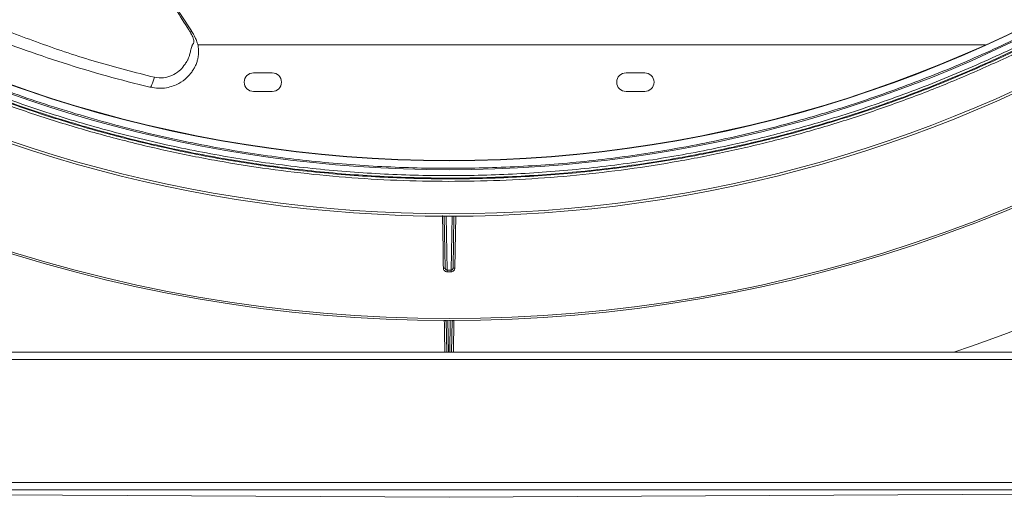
# Model space of a CAD drawing. Header units: millimetres. Extents: x -4829 to 407013, y -34854 to 354532.
# Tile 21 of 75: x 24878 to 25142, y -23516 to -23388. Entities that reach past the tile are written whole.
import ezdxf

# ---------------------------------------------------------------- set-up
doc = ezdxf.new("R2010")
doc.units = ezdxf.units.MM
doc.header["$LTSCALE"] = 15

# ---------------------------------------------------------------- blocks, each defined once
blk = doc.blocks.new('A$Cf38c0126')
at = {"linetype": 'Continuous', "lineweight": 5}
for p, q in [((18471.46, -17099.38), (18682.53, -17099.38)), ((18486.4, -17106.87), (18491.39, -17106.87)), ((18586.21, -17106.87), (18591.2, -17106.87)), ((18458.75, -17110.66), (18458.63, -17110.73)), ((18491.39, -17111.86), (18486.4, -17111.86)), ((18591.2, -17111.86), (18586.21, -17111.86)), ((18537.76, -17159.19), (18537.51, -17145.29)), ((18538, -17145.29), (18538.26, -17159.71)), ((18539.35, -17159.71), (18539.6, -17145.29)), ((18540.09, -17145.29), (18539.85, -17159.19)), ((18540.59, -17145.16), (18540.35, -17159.19)), ((18538.26, -17159.71), (18539.35, -17159.71)), ((18539.35, -17160.19), (18538.26, -17160.19)), ((18538.15, -17181.72), (18538, -17173.24)), ((18538.49, -17173.24), (18538.64, -17181.72)), ((18538.96, -17181.72), (18539.11, -17173.24)), ((18539.6, -17173.24), (18539.45, -17181.72)), ((18197.46, -17181.72), (18880.14, -17181.72)), ((18880.14, -17183.72), (18197.46, -17183.72)), ((18139.57, -17216.65), (18938.03, -17216.65)), ((18938.03, -17218.65), (18139.57, -17218.65)), ((18174.5, -17218.65), (18538.8, -17220.64)), ((18538.8, -17220.64), (18903.1, -17218.65))]:
    blk.add_line(p, q, dxfattribs=at)
at = {"linetype": 'Continuous', "lineweight": 5, "flags": 128}
for points in [[(18537.26, -17159.19), (18537.24, -17158.19), (18537.17, -17154.2), (18537.01, -17145.13)], [(18538.26, -17160.19), (18538.26, -17160.1), (18538.26, -17160.02), (18538.26, -17159.94), (18538.26, -17159.87), (18538.26, -17159.81), (18538.26, -17159.76), (18538.26, -17159.73), (18538.26, -17159.71)], [(18539.35, -17160.19), (18539.35, -17160.1), (18539.35, -17160.02), (18539.35, -17159.94), (18539.35, -17159.87), (18539.35, -17159.81), (18539.35, -17159.76), (18539.35, -17159.73), (18539.35, -17159.71)]]:
    blk.add_lwpolyline(points, dxfattribs=at)
at = {"linetype": 'Continuous', "lineweight": 5}
for centre, radius, start, end in [((18538.8, -16781), 349.32, 199.7612, 270), ((18538.8, -16781), 349.42, 199.8067, 270), ((18538.8, -16781), 349.32, 270, 340.2388), ((18538.8, -16781), 349.42, 270, 340.1933), ((18538.8, -16780.83), 363.79, 206.8839, 333.1161), ((18538.8, -16781), 364.29, 206.8839, 333.1161), ((18538.8, -16781), 392.24, 229.8424, 310.1576), ((18538.8, -16781), 391.75, 229.8431, 310.1569), ((18486.4, -17109.36), 2.5, 90, 270), ((18491.39, -17109.36), 2.5, 270, 90), ((18586.21, -17109.36), 2.5, 90, 270), ((18591.2, -17109.36), 2.5, 270, 90), ((18537.51, -17166.35), 7.16, 88.004, 91.996), ((18540.1, -17166.35), 7.16, 88.004, 91.996), ((18537.51, -17173.73), 0.499, 1, 89.8117), ((18540.09, -17173.73), 0.499, 90.1883, 179)]:
    blk.add_arc(centre, radius, start, end, dxfattribs=at)
for centre, major_axis, ratio, start_param, end_param in [((18538.8, -16783.05), (0, 349.77), 0.99998, 2.047766, 4.235419), ((18538.8, -16778.75), (0, 425.07), 1, 3.465442, 3.839457)]:
    blk.add_ellipse(centre, major_axis=major_axis, ratio=ratio, start_param=start_param, end_param=end_param, dxfattribs=at)
for points, knots in [([(18210.05, -16851.36), (18210.69, -16854.42), (18212.65, -16863.79), (18217.14, -16879.38), (18223.47, -16898.01), (18230.99, -16916.37), (18239.61, -16934.37), (18249.32, -16951.91), (18260.08, -16968.92), (18271.86, -16985.29), (18284.6, -17000.94), (18298.27, -17015.84), (18312.9, -17029.97), (18328.5, -17043.32), (18343.66, -17054.76), (18358.09, -17064.47), (18371.53, -17072.62), (18385.4, -17080.17), (18399.67, -17087.07), (18414.27, -17093.31), (18429.12, -17099), (18444.3, -17104.14), (18454.68, -17106.74), (18459.88, -17108.04)], [0, 0, 0, 0, 0.026411, 0.080688, 0.134859, 0.189098, 0.243327, 0.297463, 0.35168, 0.405713, 0.459401, 0.512929, 0.566485, 0.620265, 0.674444, 0.715078, 0.755667, 0.796314, 0.83703, 0.877678, 0.918326, 0.959107, 1, 1, 1, 1]), ([(18458.63, -17110.73), (18454.74, -17109.75), (18446.95, -17107.77), (18435.42, -17104.28), (18424.05, -17100.43), (18412.85, -17096.17), (18401.71, -17091.49), (18391.57, -17086.8), (18382.36, -17082.18), (18374.2, -17077.8), (18366.15, -17073.18), (18358.27, -17068.38), (18350.44, -17063.32), (18341.14, -17056.92), (18330.44, -17048.98), (18318.49, -17039.25), (18306.76, -17028.78), (18295.65, -17017.87), (18285.17, -17006.6), (18275.33, -16995.04), (18265.89, -16982.88), (18256.61, -16969.71), (18247.58, -16955.48), (18239, -16940.28), (18231.23, -16924.71), (18224.34, -16908.94), (18218.32, -16892.93), (18213.51, -16878.2), (18211.07, -16868.77), (18210.05, -16864.79)], [0, 0, 0, 0, 0.03157, 0.063291, 0.094721, 0.126133, 0.158024, 0.190376, 0.214673, 0.239786, 0.264046, 0.288621, 0.313504, 0.338697, 0.37924, 0.420773, 0.463301, 0.506835, 0.547675, 0.589231, 0.631509, 0.674513, 0.722522, 0.771449, 0.819974, 0.868172, 0.916253, 0.964722, 1, 1, 1, 1]), ([(18469.45, -17095.98), (18467.14, -17092.33), (18462.54, -17085.06), (18456.68, -17073.63), (18451.7, -17061.95), (18447.53, -17050.21), (18443.69, -17037.26), (18440.5, -17023.07), (18438.12, -17007.58), (18436.67, -16992.17), (18436.22, -16976.94), (18436.8, -16961.99), (18438.41, -16947.37), (18440.97, -16933.1), (18443.93, -16920.9), (18446.12, -16913.49), (18446.95, -16910.68)], [0, 0, 0, 0, 0.065942, 0.13158, 0.196708, 0.260911, 0.323846, 0.407335, 0.489502, 0.570454, 0.649977, 0.727909, 0.804337, 0.879657, 0.954226, 1, 1, 1, 1]), ([(18469.78, -17095.6), (18468.38, -17093.51), (18465.48, -17089.14), (18461.57, -17082.46), (18458.1, -17075.83), (18455.24, -17069.71), (18453.04, -17064.56), (18451.4, -17060.44), (18450.24, -17057.33), (18449.31, -17054.75), (18448.47, -17052.33), (18447.42, -17049.19), (18446.06, -17044.87), (18444.51, -17039.49), (18443.04, -17033.78), (18441.73, -17028.08), (18440.6, -17022.45), (18439.62, -17016.86), (18438.78, -17011.31), (18437.69, -17002.81), (18436.68, -16991.27), (18436.31, -16976.54), (18436.81, -16964.49), (18437.68, -16955.16), (18438.48, -16948.65), (18439.44, -16942.41), (18440.32, -16937.6), (18441.01, -16934.15), (18441.54, -16931.59), (18442.23, -16928.53), (18443.13, -16924.74), (18444.29, -16920.21), (18445.64, -16915.29), (18446.66, -16911.89), (18447.16, -16910.25)], [0, 0, 0, 0, 0.0384979, 0.0802446, 0.1184963, 0.1532281, 0.1840942, 0.2045869, 0.2216631, 0.235355, 0.2469505, 0.2611888, 0.2866512, 0.3173391, 0.348344, 0.3788721, 0.4089596, 0.4386398, 0.4679949, 0.4970567, 0.5731149, 0.6493721, 0.7272244, 0.7609665, 0.7954106, 0.8293246, 0.8594022, 0.8716174, 0.8840245, 0.9002023, 0.9204594, 0.9447742, 0.9731283, 1, 1, 1, 1]), ([(18851.95, -16945.33), (18849.85, -16949.28), (18845.65, -16957.2), (18838.78, -16968.76), (18831.49, -16980.07), (18823.83, -16991.01), (18815.8, -17001.6), (18807.42, -17011.85), (18798.61, -17021.82), (18789.42, -17031.47), (18779.86, -17040.76), (18769.93, -17049.71), (18759.63, -17058.32), (18748.98, -17066.54), (18738.02, -17074.36), (18726.75, -17081.77), (18715.14, -17088.77), (18703.26, -17095.33), (18691.13, -17101.43), (18678.77, -17107.06), (18666.18, -17112.22), (18653.35, -17116.91), (18640.3, -17121.11), (18627.08, -17124.8), (18613.74, -17127.98), (18600.27, -17130.64), (18586.66, -17132.77), (18572.97, -17134.37), (18559.26, -17135.44), (18545.5, -17135.97), (18531.71, -17135.96), (18517.91, -17135.42), (18504.16, -17134.33), (18490.45, -17132.7), (18476.8, -17130.54), (18463.15, -17127.83), (18449.57, -17124.56), (18436.07, -17120.74), (18422.76, -17116.4), (18409.62, -17111.52), (18396.67, -17106.13), (18383.88, -17100.18), (18371.28, -17093.71), (18358.88, -17086.69), (18346.78, -17079.17), (18334.9, -17071.12), (18323.31, -17062.54), (18311.99, -17053.43), (18301.07, -17043.86), (18290.48, -17033.79), (18280.29, -17023.26), (18270.5, -17012.25), (18261.17, -17000.84), (18251.16, -16987.5), (18240.76, -16972.06), (18232.01, -16957.38), (18227.24, -16948.34), (18225.65, -16945.33)], [0, 0, 0, 0, 0.0179309, 0.0358863, 0.0537184, 0.0715751, 0.0890258, 0.1064764, 0.1240236, 0.1415707, 0.1590186, 0.1764664, 0.1940165, 0.2115665, 0.2290152, 0.246464, 0.2640208, 0.2815776, 0.2990125, 0.3164751, 0.3339249, 0.3513747, 0.3689405, 0.3865062, 0.4039564, 0.4214065, 0.4389763, 0.456546, 0.4739961, 0.4914461, 0.5090174, 0.5265887, 0.5441018, 0.5616149, 0.5792497, 0.5968847, 0.6147786, 0.6327042, 0.6506129, 0.6685215, 0.6865549, 0.7045883, 0.722937, 0.7412858, 0.7597624, 0.7782391, 0.7971291, 0.8160191, 0.8350407, 0.8540625, 0.8734238, 0.8927853, 0.9122801, 0.9317749, 0.9590313, 0.9863757, 1, 1, 1, 1]), ([(18851.74, -16944.01), (18850.16, -16947.03), (18845.41, -16956.09), (18836.68, -16970.81), (18825.42, -16987.61), (18813.39, -17003.49), (18800.7, -17018.44), (18787.26, -17032.6), (18773.11, -17045.92), (18758.34, -17058.4), (18743, -17069.97), (18727.15, -17080.61), (18710.86, -17090.32), (18694.16, -17099.1), (18677.1, -17106.93), (18659.75, -17113.8), (18643.52, -17119.26), (18628.54, -17123.53), (18613.52, -17127.18), (18596.9, -17130.4), (18578.7, -17132.96), (18560.39, -17134.57), (18542.04, -17135.22), (18523.7, -17134.91), (18505.41, -17133.65), (18487.23, -17131.43), (18469.2, -17128.28), (18451.38, -17124.2), (18433.83, -17119.21), (18416.59, -17113.33), (18401.14, -17107.15), (18387.41, -17100.93), (18373.95, -17094.2), (18359.51, -17086.14), (18344.27, -17076.58), (18329.57, -17066.28), (18315.46, -17055.29), (18301.98, -17043.63), (18289.07, -17031.28), (18276.79, -17018.27), (18265.17, -17004.63), (18254.2, -16990.35), (18243.95, -16975.45), (18234.37, -16960), (18228.7, -16949.34), (18225.86, -16944.01)], [0, 0, 0, 0, 0.013637, 0.040964, 0.06829, 0.094132, 0.119992, 0.145832, 0.171048, 0.196282, 0.221496, 0.245988, 0.270499, 0.29499, 0.318893, 0.342814, 0.366716, 0.384588, 0.40246, 0.425831, 0.449221, 0.472592, 0.495877, 0.51918, 0.542465, 0.565748, 0.58905, 0.612334, 0.635614, 0.658912, 0.682193, 0.6996, 0.717007, 0.74028, 0.76357, 0.786844, 0.810112, 0.833396, 0.856665, 0.880274, 0.903899, 0.927509, 0.951667, 0.975841, 1, 1, 1, 1]), ([(18226.09, -16944.94), (18227.68, -16947.94), (18232.45, -16956.96), (18241.18, -16971.62), (18252.46, -16988.37), (18264.52, -17004.21), (18277.25, -17019.14), (18290.73, -17033.27), (18304.9, -17046.57), (18319.71, -17059.01), (18335.08, -17070.56), (18350.96, -17081.17), (18367.27, -17090.85), (18384, -17099.6), (18401.08, -17107.39), (18418.45, -17114.24), (18434.7, -17119.67), (18449.69, -17123.91), (18464.73, -17127.52), (18481.36, -17130.72), (18499.58, -17133.24), (18517.89, -17134.82), (18536.26, -17135.42), (18554.6, -17135.08), (18572.9, -17133.78), (18591.09, -17131.53), (18609.13, -17128.34), (18626.95, -17124.23), (18644.5, -17119.2), (18661.73, -17113.28), (18677.18, -17107.07), (18690.91, -17100.82), (18704.35, -17094.05), (18718.78, -17085.97), (18734.02, -17076.37), (18748.7, -17066.04), (18762.79, -17055.02), (18776.26, -17043.33), (18789.09, -17031.01), (18801.24, -17018.1), (18812.69, -17004.64), (18822.58, -16991.76), (18831.07, -16979.63), (18838.34, -16968.34), (18845.21, -16956.79), (18849.41, -16948.89), (18851.51, -16944.94)], [0, 0, 0, 0, 0.013626, 0.04093, 0.068233, 0.094132, 0.120051, 0.145949, 0.171217, 0.196505, 0.221772, 0.246316, 0.270878, 0.295421, 0.319376, 0.343348, 0.367302, 0.385212, 0.403121, 0.426546, 0.449988, 0.473412, 0.496752, 0.52011, 0.543449, 0.566788, 0.590145, 0.613484, 0.636821, 0.660175, 0.683512, 0.700961, 0.71841, 0.741741, 0.765089, 0.78842, 0.811747, 0.83509, 0.858417, 0.881745, 0.905088, 0.928416, 0.946263, 0.964109, 0.982055, 1, 1, 1, 1]), ([(18226.3, -16943.62), (18229.14, -16948.94), (18234.81, -16959.58), (18244.37, -16975.02), (18254.61, -16989.9), (18265.56, -17004.15), (18277.17, -17017.77), (18289.43, -17030.77), (18302.32, -17043.09), (18315.79, -17054.73), (18329.87, -17065.72), (18344.55, -17075.99), (18359.77, -17085.54), (18374.19, -17093.59), (18387.62, -17100.31), (18401.33, -17106.52), (18416.77, -17112.69), (18433.98, -17118.56), (18451.5, -17123.55), (18469.3, -17127.62), (18487.3, -17130.77), (18505.46, -17132.98), (18523.73, -17134.24), (18542.04, -17134.55), (18560.36, -17133.9), (18578.64, -17132.3), (18596.82, -17129.74), (18613.41, -17126.52), (18628.41, -17122.88), (18643.36, -17118.62), (18659.58, -17113.16), (18676.9, -17106.3), (18693.93, -17098.49), (18710.61, -17089.72), (18726.88, -17080.02), (18742.7, -17069.39), (18758.02, -17057.84), (18772.78, -17045.39), (18786.9, -17032.08), (18800.32, -17017.94), (18813, -17003.01), (18825.01, -16987.15), (18836.26, -16970.38), (18844.97, -16955.68), (18849.72, -16946.63), (18851.3, -16943.62)], [0, 0, 0, 0, 0.0241606, 0.0483362, 0.0724962, 0.0961075, 0.1197335, 0.1433442, 0.1666135, 0.1898976, 0.2131662, 0.2364402, 0.25973, 0.2830033, 0.3004096, 0.3178159, 0.341096, 0.3643931, 0.3876727, 0.4109554, 0.4342556, 0.4575379, 0.4808213, 0.5041226, 0.5274059, 0.5507761, 0.5741643, 0.5975347, 0.6154056, 0.6332765, 0.657178, 0.6810981, 0.7050002, 0.7294912, 0.7540014, 0.7784932, 0.8037081, 0.8289429, 0.8541587, 0.8800002, 0.9058618, 0.9317043, 0.9590328, 0.9863617, 1, 1, 1, 1]), ([(18228.52, -16943.56), (18228.67, -16943.84), (18229.39, -16945.25), (18232.5, -16951.13), (18238.94, -16962.59), (18248.94, -16978.42), (18260.9, -16995.1), (18273.62, -17010.82), (18287.04, -17025.55), (18301.08, -17039.3), (18315.93, -17052.32), (18331.54, -17064.53), (18347.84, -17075.87), (18364.71, -17086.23), (18382.15, -17095.58), (18400.09, -17103.92), (18418.56, -17111.28), (18437.45, -17117.62), (18456.67, -17122.87), (18475.81, -17126.95), (18494.83, -17129.87), (18513.67, -17131.72), (18532.62, -17132.56), (18551.59, -17132.39), (18570.49, -17131.21), (18589.1, -17129.02), (18607.39, -17125.84), (18625.35, -17121.73), (18643.06, -17116.69), (18660.46, -17110.75), (18677.46, -17103.94), (18694.1, -17096.24), (18710.34, -17087.63), (18726.17, -17078.14), (18741.45, -17067.84), (18756.13, -17056.8), (18770.15, -17045.07), (18783.6, -17032.56), (18796.43, -17019.27), (18808.62, -17005.21), (18820.03, -16990.56), (18830.61, -16975.36), (18840.41, -16959.73), (18846.19, -16948.95), (18849.08, -16943.56)], [0, 0, 0, 0, 0.00128, 0.006401, 0.02689, 0.054326, 0.081784, 0.109219, 0.135151, 0.161168, 0.187225, 0.213279, 0.239287, 0.265213, 0.290807, 0.316493, 0.342223, 0.36795, 0.39363, 0.41922, 0.443436, 0.467732, 0.492068, 0.516405, 0.5407, 0.564915, 0.588548, 0.612252, 0.635993, 0.659736, 0.683444, 0.707079, 0.731093, 0.755175, 0.779293, 0.803414, 0.827502, 0.85152, 0.876209, 0.900964, 0.925754, 0.950546, 0.975307, 1, 1, 1, 1]), ([(18458.73, -17110.71), (18459.48, -17110.84), (18460.9, -17111.1), (18462.99, -17110.92), (18464.8, -17110.44), (18466.71, -17109.58), (18468.42, -17108.33), (18469.7, -17106.88), (18470.42, -17105.76), (18470.82, -17104.96), (18471.1, -17104.36), (18471.31, -17103.72), (18471.53, -17102.87), (18471.68, -17101.69), (18471.66, -17100.57), (18471.52, -17099.56), (18471.31, -17098.7), (18470.73, -17097.21), (18470.05, -17096.11), (18469.6, -17095.39)], [0, 0, 0, 0, 0.093181, 0.177084, 0.253313, 0.3206, 0.429301, 0.507348, 0.553304, 0.590626, 0.615822, 0.635772, 0.672216, 0.722348, 0.779488, 0.809031, 0.843328, 0.895983, 1, 1, 1, 1]), ([(18469.45, -17095.98), (18469.52, -17095.91), (18469.68, -17095.77), (18469.77, -17095.66), (18469.75, -17095.63), (18469.75, -17095.62)], [0, 0, 0, 0, 0.367651, 0.744035, 1, 1, 1, 1]), ([(18459.88, -17108.04), (18460.68, -17108.14), (18462.26, -17108.33), (18464.55, -17107.64), (18466.41, -17106.47), (18467.62, -17105.19), (18468.24, -17104.2), (18468.61, -17103.7), (18468.83, -17103.29), (18469.05, -17102.75), (18469.3, -17101.95), (18469.55, -17100.91), (18469.71, -17100.07), (18469.92, -17099.56), (18470.07, -17099.31), (18470.24, -17099.1), (18470.34, -17098.84), (18470.39, -17098.6), (18470.39, -17098.29), (18470.32, -17097.84), (18470.06, -17097.03), (18469.69, -17096.39), (18469.45, -17095.98)], [0, 0, 0, 0, 0.127092, 0.251601, 0.368718, 0.470889, 0.524911, 0.553914, 0.569678, 0.598012, 0.644958, 0.701395, 0.768192, 0.77857, 0.793603, 0.817312, 0.829928, 0.847494, 0.861321, 0.884745, 0.925587, 1, 1, 1, 1]), ([(18459.88, -17108.04), (18459.76, -17108.41), (18459.54, -17109.18), (18459.18, -17110.07), (18458.9, -17110.6), (18458.78, -17110.64), (18458.75, -17110.66)], [0, 0, 0, 0, 0.275334, 0.56732, 0.859322, 1, 1, 1, 1]), ([(18538.26, -17160.19), (18538.14, -17160.18), (18537.92, -17160.16), (18537.63, -17159.99), (18537.4, -17159.73), (18537.28, -17159.45), (18537.26, -17159.27), (18537.26, -17159.19)], [0, 0, 0, 0, 0.212321, 0.424582, 0.638602, 0.856237, 1, 1, 1, 1]), ([(18537.76, -17159.19), (18537.76, -17159.23), (18537.77, -17159.33), (18537.83, -17159.47), (18537.94, -17159.6), (18538.09, -17159.69), (18538.2, -17159.7), (18538.26, -17159.71)], [0, 0, 0, 0, 0.147168, 0.368659, 0.5833, 0.792803, 1, 1, 1, 1]), ([(18539.35, -17159.71), (18539.38, -17159.71), (18539.47, -17159.7), (18539.6, -17159.64), (18539.74, -17159.53), (18539.83, -17159.37), (18539.84, -17159.25), (18539.85, -17159.19)], [0, 0, 0, 0, 0.11637, 0.328656, 0.548026, 0.772921, 1, 1, 1, 1]), ([(18540.35, -17159.19), (18540.33, -17159.31), (18540.31, -17159.54), (18540.12, -17159.84), (18539.86, -17160.07), (18539.58, -17160.18), (18539.41, -17160.19), (18539.35, -17160.19)], [0, 0, 0, 0, 0.222006, 0.444078, 0.664244, 0.880608, 1, 1, 1, 1]), ([(18537.65, -17181.72), (18537.63, -17180.1), (18537.57, -17177.17), (18537.53, -17174.45), (18537.51, -17173.23)], [0, 0, 0, 0, 0.5539195, 1, 1, 1, 1]), ([(18540.1, -17173.23), (18540.08, -17174.29), (18540.03, -17177), (18539.98, -17179.93), (18539.95, -17181.72)], [0, 0, 0, 0, 0.390699, 1, 1, 1, 1])]:
    blk.add_open_spline(points, degree=3, knots=knots, dxfattribs=at)

msp = doc.modelspace()

# ---------------------------------------------------------------- block references
at = {"ltscale": 2}
msp.add_blockref('A$Cf38c0126', (6454.26, -6294.9), dxfattribs=at)

doc.saveas('drawing.dxf')
